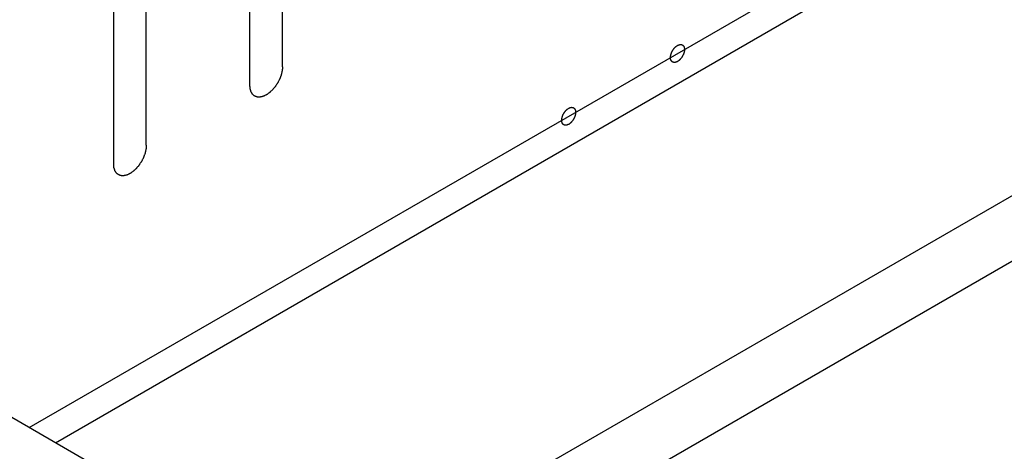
# Model space of a CAD drawing. Header units: inches. Extents: x 5 to 265, y 5 to 171.
# Tile 152 of 212: x 196.33 to 197.93, y 137.005 to 137.706. Entities that reach past the tile are written whole.
import ezdxf

# ---------------------------------------------------------------- set-up
doc = ezdxf.new("R2010")
doc.units = ezdxf.units.IN
doc.header["$LTSCALE"] = 14.96
doc.header["$MEASUREMENT"] = 0
doc.layers.get('0').update_dxf_attribs({"linetype": 'CONTINUOUS'})
doc.layers.add('03_ALL_AXES', color=7, linetype='CONTINUOUS')

msp = doc.modelspace()

# ---------------------------------------------------------------- linework, layer by layer
at = {"color": 7, "linetype": 'Continuous'}
for p, q in [((196.3458, 137.043), (201.8091, 140.1972)), ((196.3883, 137.0185), (201.8516, 140.1727)), ((196.7572, 137.6295), (196.7572, 138.5889)), ((196.7042, 137.5989), (196.7042, 138.5583)), ((196.5359, 137.5018), (196.5359, 138.4611)), ((196.4829, 137.4711), (196.4829, 138.4305)), ((196.8175, 136.7707), (199.5507, 138.3486)), ((196.9094, 136.7176), (199.5966, 138.269))]:
    msp.add_line(p, q, dxfattribs=at)
for points, knots in [([(197.3876, 137.6444), (197.3877, 137.6449), (197.3877, 137.6455), (197.3878, 137.6463), (197.3878, 137.6468), (197.3878, 137.6471), (197.3879, 137.6474), (197.388, 137.6479), (197.3882, 137.6485), (197.3883, 137.6492), (197.3884, 137.6499), (197.3887, 137.6506), (197.389, 137.6513), (197.3893, 137.652), (197.3895, 137.6528), (197.3899, 137.6535), (197.3902, 137.6542), (197.3906, 137.6549), (197.3909, 137.6556), (197.3914, 137.6562), (197.3918, 137.6569), (197.3922, 137.6575), (197.3926, 137.6582), (197.3931, 137.6588), (197.3936, 137.6594), (197.3941, 137.6599), (197.3946, 137.6605), (197.3951, 137.661), (197.3956, 137.6615), (197.3961, 137.6619), (197.3964, 137.6622), (197.3967, 137.6625), (197.397, 137.6627), (197.3974, 137.6629), (197.398, 137.6634), (197.3986, 137.6638), (197.3989, 137.664)], [0, 0, 0, 0, 0.0625, 0.09375, 0.109375, 0.125, 0.140625, 0.15625, 0.1875, 0.21875, 0.25, 0.28125, 0.3125, 0.34375, 0.375, 0.40625, 0.4375, 0.46875, 0.5, 0.53125, 0.5625, 0.59375, 0.625, 0.65625, 0.6875, 0.71875, 0.75, 0.78125, 0.8125, 0.84375, 0.859375, 0.875, 0.890625, 0.90625, 0.9375, 1, 1, 1, 1]), ([(197.3989, 137.664), (197.3993, 137.6642), (197.3999, 137.6644), (197.4005, 137.6648), (197.4009, 137.6649), (197.4011, 137.6651), (197.4014, 137.6651), (197.4018, 137.6652), (197.4022, 137.6653), (197.4026, 137.6654), (197.403, 137.6655), (197.4033, 137.6655), (197.4035, 137.6655), (197.4038, 137.6655), (197.4042, 137.6655), (197.4046, 137.6655), (197.405, 137.6655), (197.4052, 137.6655), (197.4054, 137.6654), (197.4057, 137.6653), (197.4061, 137.6651), (197.4064, 137.665), (197.4067, 137.6649), (197.407, 137.6648), (197.4071, 137.6647), (197.4073, 137.6645), (197.4076, 137.6642), (197.4079, 137.664), (197.4082, 137.6638), (197.4084, 137.6637), (197.4085, 137.6634), (197.4086, 137.6632), (197.4089, 137.6628), (197.4091, 137.6625), (197.4092, 137.6622), (197.4094, 137.662), (197.4095, 137.6618), (197.4096, 137.6614), (197.4097, 137.661), (197.4098, 137.6606), (197.4099, 137.6602), (197.41, 137.66), (197.4101, 137.6596), (197.4101, 137.6592), (197.4102, 137.6585), (197.4102, 137.6579), (197.4103, 137.6575)], [0, 0, 0, 0, 0.0625, 0.09375, 0.109375, 0.125, 0.140625, 0.15625, 0.1875, 0.21875, 0.234375, 0.25, 0.265625, 0.28125, 0.3125, 0.34375, 0.359375, 0.375, 0.390625, 0.40625, 0.4375, 0.46875, 0.484375, 0.5, 0.515625, 0.53125, 0.5625, 0.59375, 0.609375, 0.625, 0.640625, 0.65625, 0.6875, 0.71875, 0.734375, 0.75, 0.765625, 0.78125, 0.8125, 0.84375, 0.859375, 0.875, 0.890625, 0.90625, 0.9375, 1, 1, 1, 1]), ([(197.4103, 137.6575), (197.4102, 137.6571), (197.4102, 137.6564), (197.4101, 137.6556), (197.4101, 137.6552), (197.4101, 137.6548), (197.41, 137.6545), (197.4099, 137.654), (197.4097, 137.6534), (197.4096, 137.6527), (197.4094, 137.652), (197.4091, 137.6513), (197.4089, 137.6506), (197.4086, 137.6499), (197.4084, 137.6492), (197.408, 137.6485), (197.4077, 137.6478), (197.4073, 137.6471), (197.407, 137.6463), (197.4065, 137.6457), (197.4061, 137.645), (197.4057, 137.6444), (197.4052, 137.6437), (197.4047, 137.6432), (197.4043, 137.6426), (197.4038, 137.642), (197.4033, 137.6414), (197.4028, 137.6409), (197.4022, 137.6404), (197.4018, 137.64), (197.4014, 137.6397), (197.4012, 137.6394), (197.4009, 137.6393), (197.4005, 137.639), (197.3999, 137.6385), (197.3993, 137.6382), (197.3989, 137.6379)], [0, 0, 0, 0, 0.0625, 0.09375, 0.109375, 0.125, 0.140625, 0.15625, 0.1875, 0.21875, 0.25, 0.28125, 0.3125, 0.34375, 0.375, 0.40625, 0.4375, 0.46875, 0.5, 0.53125, 0.5625, 0.59375, 0.625, 0.65625, 0.6875, 0.71875, 0.75, 0.78125, 0.8125, 0.84375, 0.859375, 0.875, 0.890625, 0.90625, 0.9375, 1, 1, 1, 1]), ([(197.3989, 137.6379), (197.3986, 137.6377), (197.398, 137.6375), (197.3974, 137.6372), (197.397, 137.637), (197.3967, 137.6369), (197.3965, 137.6368), (197.3961, 137.6367), (197.3957, 137.6366), (197.3952, 137.6365), (197.3949, 137.6365), (197.3946, 137.6364), (197.3944, 137.6364), (197.3941, 137.6364), (197.3937, 137.6364), (197.3932, 137.6364), (197.3929, 137.6365), (197.3927, 137.6364), (197.3925, 137.6366), (197.3922, 137.6366), (197.3918, 137.6368), (197.3914, 137.6369), (197.3912, 137.637), (197.3909, 137.6371), (197.3908, 137.6373), (197.3905, 137.6374), (197.3902, 137.6377), (197.3899, 137.6379), (197.3897, 137.6381), (197.3895, 137.6382), (197.3894, 137.6385), (197.3892, 137.6387), (197.389, 137.6391), (197.3888, 137.6394), (197.3886, 137.6397), (197.3885, 137.6399), (197.3884, 137.6402), (197.3883, 137.6405), (197.3882, 137.6409), (197.388, 137.6414), (197.3879, 137.6417), (197.3878, 137.642), (197.3878, 137.6423), (197.3878, 137.6427), (197.3877, 137.6434), (197.3877, 137.644), (197.3876, 137.6444)], [0, 0, 0, 0, 0.0625, 0.09375, 0.109375, 0.125, 0.140625, 0.15625, 0.1875, 0.21875, 0.234375, 0.25, 0.265625, 0.28125, 0.3125, 0.34375, 0.359375, 0.375, 0.390625, 0.40625, 0.4375, 0.46875, 0.484375, 0.5, 0.515625, 0.53125, 0.5625, 0.59375, 0.609375, 0.625, 0.640625, 0.65625, 0.6875, 0.71875, 0.734375, 0.75, 0.765625, 0.78125, 0.8125, 0.84375, 0.859375, 0.875, 0.890625, 0.90625, 0.9375, 1, 1, 1, 1]), ([(196.7572, 137.6295), (196.7572, 137.629), (196.7571, 137.628), (196.757, 137.6264), (196.7569, 137.6251), (196.7568, 137.6242), (196.7568, 137.6237), (196.7568, 137.6233), (196.7566, 137.6229), (196.7565, 137.6223), (196.7563, 137.6214), (196.756, 137.62), (196.7557, 137.6186), (196.7555, 137.6177), (196.7553, 137.6171), (196.7553, 137.6167), (196.7551, 137.6163), (196.7549, 137.6157), (196.7545, 137.6148), (196.754, 137.6134), (196.7535, 137.612), (196.7532, 137.611), (196.753, 137.6105), (196.7528, 137.61), (196.7526, 137.6096), (196.7523, 137.6091), (196.7518, 137.6081), (196.7511, 137.6067), (196.7504, 137.6053), (196.75, 137.6044), (196.7497, 137.6038), (196.7495, 137.6034), (196.7492, 137.603), (196.7489, 137.6025), (196.7483, 137.6016), (196.7475, 137.6003), (196.7466, 137.5991), (196.7461, 137.5982), (196.7457, 137.5977), (196.7455, 137.5973), (196.7452, 137.597), (196.7448, 137.5965), (196.7441, 137.5957), (196.7432, 137.5946), (196.7422, 137.5934), (196.7416, 137.5926), (196.7412, 137.5922), (196.7409, 137.5918), (196.7406, 137.5916), (196.7402, 137.5912), (196.7395, 137.5905), (196.7384, 137.5895), (196.7374, 137.5886), (196.7367, 137.5879), (196.7363, 137.5875), (196.736, 137.5872), (196.7356, 137.587), (196.7352, 137.5867), (196.7344, 137.5862), (196.7333, 137.5854), (196.7323, 137.5847), (196.7315, 137.5841), (196.7311, 137.5838), (196.7307, 137.5836), (196.7304, 137.5835), (196.73, 137.5833), (196.7292, 137.5829), (196.7281, 137.5824), (196.7271, 137.5819), (196.7263, 137.5816), (196.7259, 137.5814), (196.7256, 137.5812), (196.7253, 137.5812), (196.7249, 137.581), (196.7241, 137.5809), (196.7231, 137.5806), (196.7221, 137.5804), (196.7213, 137.5802), (196.7209, 137.5802), (196.7206, 137.5801), (196.7203, 137.5801), (196.72, 137.5801), (196.7193, 137.5801), (196.7183, 137.5802), (196.7174, 137.5802), (196.7167, 137.5802), (196.7163, 137.5802), (196.716, 137.5802), (196.7158, 137.5804), (196.7155, 137.5805), (196.7149, 137.5807), (196.714, 137.581), (196.7132, 137.5813), (196.7126, 137.5815), (196.7122, 137.5817), (196.712, 137.5817), (196.7118, 137.5819), (196.7115, 137.5821), (196.711, 137.5825), (196.7103, 137.5831), (196.7097, 137.5837), (196.7092, 137.5841), (196.7089, 137.5843), (196.7087, 137.5845), (196.7085, 137.5847), (196.7083, 137.585), (196.708, 137.5856), (196.7075, 137.5864), (196.707, 137.5872), (196.7066, 137.5878), (196.7064, 137.5881), (196.7062, 137.5883), (196.7062, 137.5886), (196.706, 137.589), (196.7058, 137.5897), (196.7055, 137.5907), (196.7052, 137.5918), (196.705, 137.5925), (196.7048, 137.5929), (196.7047, 137.5932), (196.7047, 137.5935), (196.7047, 137.594), (196.7046, 137.5948), (196.7045, 137.596), (196.7043, 137.5975), (196.7043, 137.5984), (196.7042, 137.5989)], [0, 0, 0, 0, 0.015625, 0.03125, 0.046875, 0.054688, 0.058594, 0.0625, 0.066406, 0.070312, 0.078125, 0.09375, 0.109375, 0.117188, 0.121094, 0.125, 0.128906, 0.132812, 0.140625, 0.15625, 0.171875, 0.179688, 0.183594, 0.1875, 0.191406, 0.195312, 0.203125, 0.21875, 0.234375, 0.242188, 0.246094, 0.25, 0.253906, 0.257812, 0.265625, 0.28125, 0.296875, 0.304688, 0.308594, 0.3125, 0.316406, 0.320312, 0.328125, 0.34375, 0.359375, 0.367188, 0.371094, 0.375, 0.378906, 0.382812, 0.390625, 0.40625, 0.421875, 0.429688, 0.433594, 0.4375, 0.441406, 0.445312, 0.453125, 0.46875, 0.484375, 0.492188, 0.496094, 0.5, 0.503906, 0.507812, 0.515625, 0.53125, 0.546875, 0.554688, 0.558594, 0.5625, 0.566406, 0.570312, 0.578125, 0.59375, 0.609375, 0.617188, 0.621094, 0.625, 0.628906, 0.632812, 0.640625, 0.65625, 0.671875, 0.679688, 0.683594, 0.6875, 0.691406, 0.695312, 0.703125, 0.71875, 0.734375, 0.742188, 0.746094, 0.75, 0.753906, 0.757812, 0.765625, 0.78125, 0.796875, 0.804688, 0.808594, 0.8125, 0.816406, 0.820312, 0.828125, 0.84375, 0.859375, 0.867188, 0.871094, 0.875, 0.878906, 0.882812, 0.890625, 0.90625, 0.921875, 0.929688, 0.933594, 0.9375, 0.941406, 0.945312, 0.953125, 0.96875, 0.984375, 1, 1, 1, 1]), ([(197.2108, 137.5424), (197.2109, 137.5428), (197.2109, 137.5435), (197.211, 137.5443), (197.211, 137.5447), (197.211, 137.545), (197.2111, 137.5454), (197.2112, 137.5458), (197.2114, 137.5464), (197.2116, 137.5471), (197.2117, 137.5478), (197.212, 137.5486), (197.2122, 137.5493), (197.2125, 137.55), (197.2127, 137.5507), (197.2131, 137.5514), (197.2134, 137.5521), (197.2138, 137.5528), (197.2141, 137.5535), (197.2146, 137.5542), (197.215, 137.5548), (197.2154, 137.5555), (197.2159, 137.5561), (197.2164, 137.5567), (197.2168, 137.5573), (197.2173, 137.5579), (197.2178, 137.5585), (197.2183, 137.5589), (197.2189, 137.5594), (197.2193, 137.5598), (197.2197, 137.5602), (197.2199, 137.5604), (197.2202, 137.5606), (197.2206, 137.5609), (197.2212, 137.5613), (197.2218, 137.5617), (197.2222, 137.562)], [0, 0, 0, 0, 0.0625, 0.09375, 0.109375, 0.125, 0.140625, 0.15625, 0.1875, 0.21875, 0.25, 0.28125, 0.3125, 0.34375, 0.375, 0.40625, 0.4375, 0.46875, 0.5, 0.53125, 0.5625, 0.59375, 0.625, 0.65625, 0.6875, 0.71875, 0.75, 0.78125, 0.8125, 0.84375, 0.859375, 0.875, 0.890625, 0.90625, 0.9375, 1, 1, 1, 1]), ([(197.2222, 137.562), (197.2225, 137.5621), (197.2231, 137.5624), (197.2237, 137.5627), (197.2241, 137.5629), (197.2244, 137.563), (197.2246, 137.563), (197.225, 137.5631), (197.2254, 137.5632), (197.2259, 137.5633), (197.2262, 137.5634), (197.2265, 137.5635), (197.2267, 137.5635), (197.227, 137.5635), (197.2274, 137.5634), (197.2279, 137.5634), (197.2282, 137.5634), (197.2284, 137.5634), (197.2286, 137.5633), (197.2289, 137.5632), (197.2293, 137.5631), (197.2297, 137.5629), (197.2299, 137.5628), (197.2302, 137.5628), (197.2303, 137.5626), (197.2306, 137.5624), (197.2309, 137.5622), (197.2312, 137.5619), (197.2314, 137.5617), (197.2316, 137.5616), (197.2317, 137.5614), (197.2319, 137.5611), (197.2321, 137.5608), (197.2323, 137.5604), (197.2325, 137.5602), (197.2326, 137.56), (197.2327, 137.5597), (197.2328, 137.5594), (197.2329, 137.5589), (197.2331, 137.5585), (197.2332, 137.5581), (197.2333, 137.5579), (197.2333, 137.5576), (197.2333, 137.5572), (197.2334, 137.5565), (197.2334, 137.5558), (197.2335, 137.5554)], [0, 0, 0, 0, 0.0625, 0.09375, 0.109375, 0.125, 0.140625, 0.15625, 0.1875, 0.21875, 0.234375, 0.25, 0.265625, 0.28125, 0.3125, 0.34375, 0.359375, 0.375, 0.390625, 0.40625, 0.4375, 0.46875, 0.484375, 0.5, 0.515625, 0.53125, 0.5625, 0.59375, 0.609375, 0.625, 0.640625, 0.65625, 0.6875, 0.71875, 0.734375, 0.75, 0.765625, 0.78125, 0.8125, 0.84375, 0.859375, 0.875, 0.890625, 0.90625, 0.9375, 1, 1, 1, 1]), ([(197.2335, 137.5554), (197.2334, 137.555), (197.2334, 137.5543), (197.2333, 137.5535), (197.2333, 137.5531), (197.2333, 137.5528), (197.2332, 137.5524), (197.2331, 137.552), (197.2329, 137.5514), (197.2328, 137.5507), (197.2327, 137.55), (197.2324, 137.5492), (197.2321, 137.5485), (197.2318, 137.5478), (197.2316, 137.5471), (197.2312, 137.5464), (197.2309, 137.5457), (197.2305, 137.545), (197.2302, 137.5443), (197.2297, 137.5436), (197.2293, 137.543), (197.2289, 137.5423), (197.2285, 137.5417), (197.228, 137.5411), (197.2275, 137.5405), (197.227, 137.5399), (197.2265, 137.5393), (197.226, 137.5389), (197.2255, 137.5384), (197.225, 137.538), (197.2247, 137.5376), (197.2244, 137.5374), (197.2241, 137.5372), (197.2237, 137.5369), (197.2231, 137.5365), (197.2225, 137.5361), (197.2222, 137.5358)], [0, 0, 0, 0, 0.0625, 0.09375, 0.109375, 0.125, 0.140625, 0.15625, 0.1875, 0.21875, 0.25, 0.28125, 0.3125, 0.34375, 0.375, 0.40625, 0.4375, 0.46875, 0.5, 0.53125, 0.5625, 0.59375, 0.625, 0.65625, 0.6875, 0.71875, 0.75, 0.78125, 0.8125, 0.84375, 0.859375, 0.875, 0.890625, 0.90625, 0.9375, 1, 1, 1, 1]), ([(197.2222, 137.5358), (197.2218, 137.5357), (197.2212, 137.5354), (197.2206, 137.5351), (197.2202, 137.5349), (197.22, 137.5348), (197.2197, 137.5348), (197.2193, 137.5347), (197.2189, 137.5346), (197.2185, 137.5345), (197.2181, 137.5344), (197.2178, 137.5343), (197.2176, 137.5343), (197.2173, 137.5344), (197.2169, 137.5344), (197.2165, 137.5344), (197.2161, 137.5344), (197.2159, 137.5344), (197.2157, 137.5345), (197.2154, 137.5346), (197.215, 137.5347), (197.2147, 137.5349), (197.2144, 137.535), (197.2142, 137.535), (197.214, 137.5352), (197.2138, 137.5354), (197.2135, 137.5356), (197.2132, 137.5359), (197.2129, 137.5361), (197.2127, 137.5362), (197.2126, 137.5364), (197.2125, 137.5367), (197.2122, 137.537), (197.212, 137.5374), (197.2119, 137.5376), (197.2117, 137.5378), (197.2116, 137.5381), (197.2115, 137.5385), (197.2114, 137.5389), (197.2113, 137.5393), (197.2112, 137.5397), (197.2111, 137.5399), (197.211, 137.5402), (197.211, 137.5406), (197.2109, 137.5413), (197.2109, 137.542), (197.2108, 137.5424)], [0, 0, 0, 0, 0.0625, 0.09375, 0.109375, 0.125, 0.140625, 0.15625, 0.1875, 0.21875, 0.234375, 0.25, 0.265625, 0.28125, 0.3125, 0.34375, 0.359375, 0.375, 0.390625, 0.40625, 0.4375, 0.46875, 0.484375, 0.5, 0.515625, 0.53125, 0.5625, 0.59375, 0.609375, 0.625, 0.640625, 0.65625, 0.6875, 0.71875, 0.734375, 0.75, 0.765625, 0.78125, 0.8125, 0.84375, 0.859375, 0.875, 0.890625, 0.90625, 0.9375, 1, 1, 1, 1]), ([(196.5359, 137.5018), (196.5359, 137.5012), (196.5358, 137.5002), (196.5357, 137.4986), (196.5356, 137.4973), (196.5355, 137.4964), (196.5354, 137.4959), (196.5354, 137.4955), (196.5353, 137.4951), (196.5352, 137.4946), (196.535, 137.4936), (196.5347, 137.4922), (196.5344, 137.4909), (196.5341, 137.4899), (196.534, 137.4893), (196.5339, 137.4889), (196.5338, 137.4885), (196.5336, 137.488), (196.5332, 137.487), (196.5327, 137.4856), (196.5322, 137.4842), (196.5318, 137.4832), (196.5316, 137.4827), (196.5315, 137.4823), (196.5313, 137.4818), (196.531, 137.4813), (196.5305, 137.4803), (196.5298, 137.4789), (196.5291, 137.4776), (196.5286, 137.4766), (196.5284, 137.476), (196.5282, 137.4756), (196.5279, 137.4752), (196.5276, 137.4747), (196.527, 137.4738), (196.5262, 137.4726), (196.5253, 137.4713), (196.5247, 137.4704), (196.5244, 137.4699), (196.5242, 137.4695), (196.5239, 137.4692), (196.5235, 137.4687), (196.5228, 137.4679), (196.5219, 137.4668), (196.5209, 137.4657), (196.5203, 137.4649), (196.5199, 137.4644), (196.5196, 137.464), (196.5193, 137.4638), (196.5189, 137.4634), (196.5181, 137.4627), (196.5171, 137.4618), (196.5161, 137.4608), (196.5154, 137.4601), (196.515, 137.4597), (196.5146, 137.4594), (196.5143, 137.4592), (196.5139, 137.4589), (196.5131, 137.4584), (196.512, 137.4576), (196.5109, 137.4569), (196.5102, 137.4564), (196.5097, 137.4561), (196.5094, 137.4558), (196.5091, 137.4557), (196.5087, 137.4555), (196.5079, 137.4551), (196.5068, 137.4546), (196.5058, 137.4541), (196.505, 137.4538), (196.5046, 137.4536), (196.5042, 137.4534), (196.5039, 137.4534), (196.5035, 137.4533), (196.5028, 137.4531), (196.5018, 137.4529), (196.5007, 137.4526), (196.5, 137.4525), (196.4996, 137.4524), (196.4993, 137.4523), (196.499, 137.4523), (196.4986, 137.4523), (196.498, 137.4524), (196.497, 137.4524), (196.4961, 137.4524), (196.4954, 137.4524), (196.495, 137.4525), (196.4947, 137.4524), (196.4945, 137.4526), (196.4941, 137.4527), (196.4935, 137.4529), (196.4927, 137.4532), (196.4918, 137.4535), (196.4912, 137.4537), (196.4909, 137.4539), (196.4906, 137.4539), (196.4905, 137.4541), (196.4902, 137.4544), (196.4897, 137.4548), (196.489, 137.4553), (196.4883, 137.4559), (196.4878, 137.4563), (196.4876, 137.4565), (196.4874, 137.4567), (196.4872, 137.4569), (196.487, 137.4573), (196.4867, 137.4578), (196.4861, 137.4586), (196.4856, 137.4594), (196.4853, 137.46), (196.4851, 137.4603), (196.4849, 137.4605), (196.4848, 137.4609), (196.4847, 137.4612), (196.4845, 137.462), (196.4842, 137.463), (196.4839, 137.464), (196.4836, 137.4647), (196.4835, 137.4651), (196.4834, 137.4654), (196.4834, 137.4658), (196.4833, 137.4662), (196.4833, 137.4671), (196.4831, 137.4683), (196.483, 137.4697), (196.4829, 137.4707), (196.4829, 137.4711)], [0, 0, 0, 0, 0.015625, 0.03125, 0.046875, 0.054688, 0.058594, 0.0625, 0.066406, 0.070312, 0.078125, 0.09375, 0.109375, 0.117188, 0.121094, 0.125, 0.128906, 0.132812, 0.140625, 0.15625, 0.171875, 0.179688, 0.183594, 0.1875, 0.191406, 0.195312, 0.203125, 0.21875, 0.234375, 0.242188, 0.246094, 0.25, 0.253906, 0.257812, 0.265625, 0.28125, 0.296875, 0.304688, 0.308594, 0.3125, 0.316406, 0.320312, 0.328125, 0.34375, 0.359375, 0.367188, 0.371094, 0.375, 0.378906, 0.382812, 0.390625, 0.40625, 0.421875, 0.429688, 0.433594, 0.4375, 0.441406, 0.445312, 0.453125, 0.46875, 0.484375, 0.492188, 0.496094, 0.5, 0.503906, 0.507812, 0.515625, 0.53125, 0.546875, 0.554688, 0.558594, 0.5625, 0.566406, 0.570312, 0.578125, 0.59375, 0.609375, 0.617188, 0.621094, 0.625, 0.628906, 0.632812, 0.640625, 0.65625, 0.671875, 0.679688, 0.683594, 0.6875, 0.691406, 0.695312, 0.703125, 0.71875, 0.734375, 0.742188, 0.746094, 0.75, 0.753906, 0.757812, 0.765625, 0.78125, 0.796875, 0.804688, 0.808594, 0.8125, 0.816406, 0.820312, 0.828125, 0.84375, 0.859375, 0.867188, 0.871094, 0.875, 0.878906, 0.882812, 0.890625, 0.90625, 0.921875, 0.929688, 0.933594, 0.9375, 0.941406, 0.945312, 0.953125, 0.96875, 0.984375, 1, 1, 1, 1])]:
    msp.add_open_spline(points, degree=3, knots=knots, dxfattribs=at)
at = {"layer": '03_ALL_AXES', "color": 7, "linetype": 'Continuous'}
msp.add_line((206.0614, 131.4338), (192.2728, 139.3945), dxfattribs=at)

doc.saveas('drawing.dxf')
